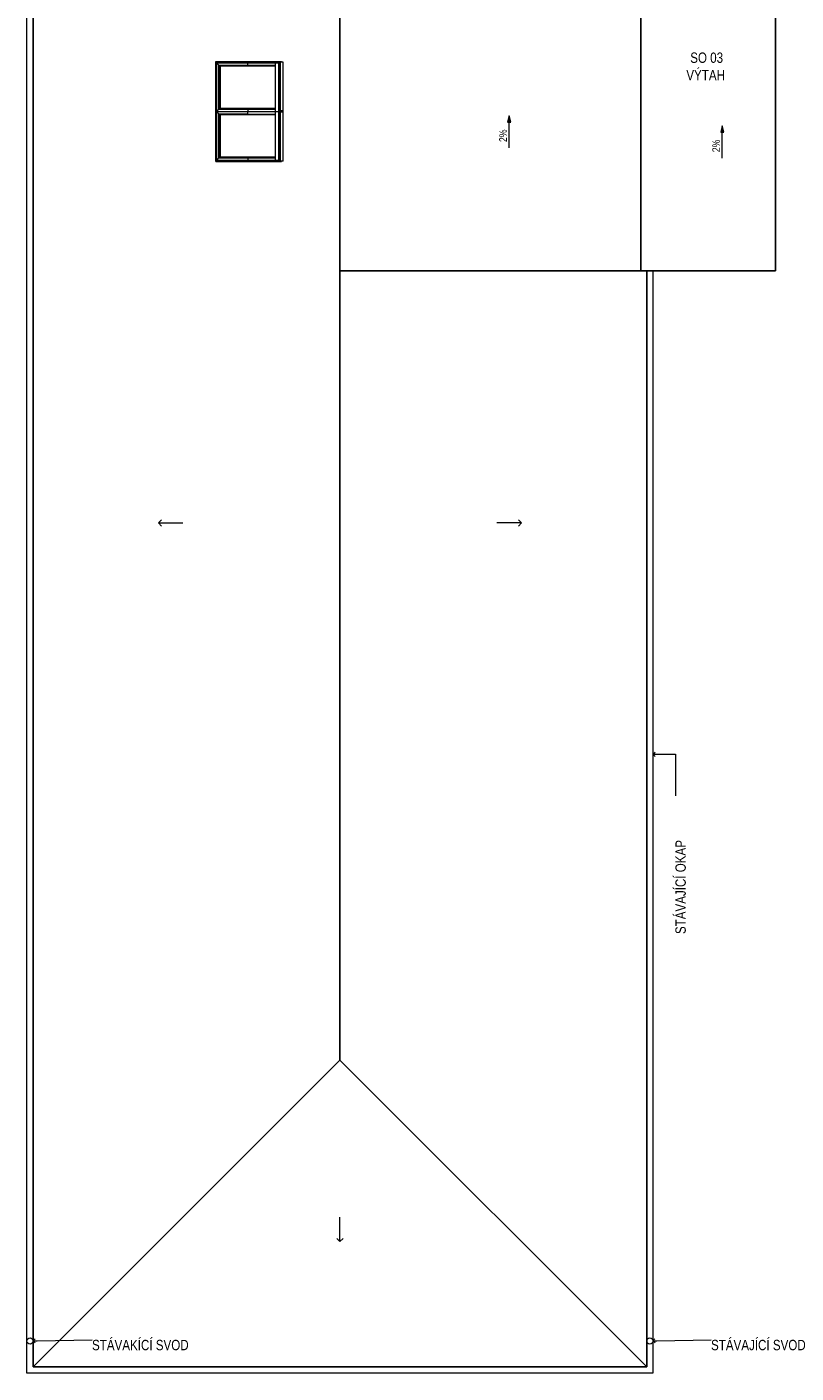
# Model space of a CAD drawing. Header units: millimetres. Extents: x -11835 to 55006, y -38230 to 10742.
# Tile 1 of 5: x -11835 to 2995, y -38230 to -12265. Entities that reach past the tile are written whole.
import ezdxf

# ---------------------------------------------------------------- set-up
doc = ezdxf.new("R2010")
doc.units = ezdxf.units.MM
doc.header["$MEASUREMENT"] = 0
for name, color, linetype in [('03_Střecha.2D', 7, 'Continuous'), ('11_Anotace', 7, 'Continuous'), ('Nové_03_Střecha.2D', 7, 'Continuous'), ('Nové_11_Anotace', 7, 'Continuous')]:
    doc.layers.add(name, color=color, linetype=linetype)
doc.layers.add('ZTI-potr_studena-popis', color=7, linetype='Continuous', lineweight=13)
doc.styles.add('ARIAL', font='arial.ttf', dxfattribs={"width": 0.8})

# ---------------------------------------------------------------- blocks, each defined once
blk = doc.blocks.new('ARROWHEAD_8')
at = {"color": 0, "linetype": 'Continuous', "lineweight": 0}
blk.add_line((0, 0), (-1, 0), dxfattribs=at)
at = {"color": 0, "linetype": 'Continuous', "lineweight": 0, "flags": 128}
blk.add_lwpolyline([(-0.525, 0.525), (0, 0), (-0.525, -0.525)], dxfattribs=at)
blk = doc.blocks.new('spád')
h = blk.add_hatch(color=256)
h.dxf.hatch_style = 1
h.paths.add_polyline_path([(126994, 9932), (126874, 9962), (126874, 9902)])
at = {"layer": 'ZTI-potr_studena-popis'}
blk.add_line((126374, 9932), (126874, 9932), dxfattribs=at)
blk.add_lwpolyline([(126874, 9962), (126994, 9932), (126874, 9902), (126874, 9962)], dxfattribs=at)

msp = doc.modelspace()

# ---------------------------------------------------------------- linework, layer by layer
at = {"layer": '03_Střecha.2D', "color": 251, "linetype": 'Continuous', "lineweight": 13}
for p, q in [((-11835, -38230), (-11835, 10220)), ((235, -16970), (235, -38230)), ((235, -38230), (-11835, -38230))]:
    msp.add_line(p, q, dxfattribs=at)
at = {"layer": '03_Střecha.2D', "color": 251, "linetype": 'Continuous', "lineweight": 25}
for p, q in [((-11715, -38110), (-11715, 10100)), ((-5800, -32195), (-5800, -11470)), ((0, -16970), (0, -11470)), ((2600, -11470), (2600, -16970)), ((2600, -16970), (-5800, -16970)), ((115, -16970), (115, -38110)), ((-11715, -38110), (-5800, -32195)), ((-5800, -32195), (115, -38110)), ((115, -38110), (-11715, -38110))]:
    msp.add_line(p, q, dxfattribs=at)
at = {"layer": '03_Střecha.2D', "color": 251, "linetype": 'Continuous', "lineweight": 13}
for centre in [(-11775, -37610), (175, -37610)]:
    msp.add_circle(centre, 60, dxfattribs=at)
at = {"layer": '11_Anotace', "color": 251, "linetype": 'Continuous', "lineweight": 13}
for points in [[(-9186, -21833), (-8826, -21833)], [(-2414, -21833), (-2774, -21833)], [(311, -26295), (668, -26295), (668, -27095)], [(-5800, -35581), (-5800, -35221)], [(-11639, -37609), (-10580, -37589)], [(311, -37609), (1355, -37589)]]:
    msp.add_lwpolyline(points, dxfattribs=at)
at = {"layer": 'Nové_03_Střecha.2D', "color": 251, "linetype": 'Continuous', "lineweight": 18}
for p, q in [((-8194, -12933), (-6959, -12933)), ((-8194, -13872), (-8194, -12933)), ((-8194, -12933), (-8172, -12958)), ((-8183, -13897), (-8183, -12958)), ((-8183, -12958), (-7579, -12958)), ((-8183, -12958), (-8144, -13004)), ((-7579, -13004), (-7579, -12958)), ((-7579, -12958), (-7043, -12958)), ((-7043, -13898), (-7043, -12958)), ((-7043, -12958), (-7000, -12958)), ((-7030, -12940), (-7030, -12958)), ((-6947, -12940), (-7030, -12940)), ((-7000, -12958), (-6976, -12958)), ((-6976, -13898), (-6976, -12958)), ((-6976, -12958), (-6971, -12958)), ((-6971, -13898), (-6971, -12958)), ((-6971, -12958), (-6958, -12958)), ((-6959, -12933), (-6929, -12933)), ((-6959, -12940), (-6959, -12933)), ((-6958, -13898), (-6958, -12958)), ((-6947, -12958), (-6947, -12940)), ((-6947, -12942), (-6947, -12942)), ((-6947, -12942), (-6947, -12943)), ((-6897, -12942), (-6947, -12942)), ((-6947, -13882), (-6947, -12942)), ((-6947, -13898), (-6947, -12958)), ((-6897, -13882), (-6897, -12942)), ((-8144, -13004), (-7579, -13004)), ((-8144, -13852), (-8144, -13004)), ((-8144, -13004), (-8139, -13007)), ((-8139, -13848), (-8139, -13007)), ((-8139, -13007), (-7577, -13007)), ((-8128, -13836), (-8128, -13020)), ((-7043, -13020), (-8128, -13020)), ((-8103, -13836), (-8103, -13020)), ((-8101, -13836), (-8101, -13020)), ((-7575, -13008), (-7579, -13004)), ((-7579, -13004), (-7043, -13004)), ((-7575, -13008), (-7043, -13008)), ((-8194, -14862), (-8194, -13872)), ((-8194, -13872), (-8183, -13872)), ((-8194, -13872), (-8183, -13885)), ((-8183, -13910), (-8194, -13922)), ((-8194, -13922), (-8183, -13922)), ((-8144, -13852), (-8183, -13897)), ((-8183, -13897), (-7579, -13897)), ((-8183, -13899), (-7579, -13899)), ((-8183, -14836), (-8183, -13899)), ((-8183, -13899), (-8144, -13944)), ((-8172, -13897), (-8173, -13899)), ((-8173, -13897), (-8172, -13899)), ((-8139, -13848), (-8144, -13852)), ((-8144, -13852), (-7579, -13852)), ((-8144, -14792), (-8144, -13944)), ((-8144, -13944), (-7579, -13944)), ((-8144, -13944), (-8139, -13946)), ((-8139, -13848), (-7577, -13848)), ((-8139, -14789), (-8139, -13946)), ((-8139, -13946), (-7577, -13946)), ((-7043, -13836), (-8128, -13836)), ((-8128, -14776), (-8128, -13960)), ((-7043, -13960), (-8128, -13960)), ((-8103, -14776), (-8103, -13960)), ((-8101, -14776), (-8101, -13960)), ((-7575, -13848), (-7579, -13850)), ((-7579, -13850), (-7579, -13898)), ((-7579, -13850), (-7043, -13850)), ((-7579, -13945), (-7579, -13898)), ((-7579, -13898), (-7043, -13898)), ((-7579, -13945), (-7043, -13945)), ((-7575, -13948), (-7579, -13945)), ((-7575, -13848), (-7043, -13848)), ((-7575, -13948), (-7043, -13948)), ((-7043, -14838), (-7043, -13898)), ((-7043, -13898), (-7000, -13898)), ((-7000, -13898), (-6976, -13898)), ((-6976, -14838), (-6976, -13898)), ((-6976, -13898), (-6971, -13898)), ((-6971, -13898), (-6958, -13898)), ((-6971, -14838), (-6971, -13898)), ((-6947, -13881), (-6958, -13881)), ((-6958, -14838), (-6958, -13898)), ((-6947, -13914), (-6958, -13914)), ((-6947, -13882), (-6947, -13882)), ((-6947, -13882), (-6947, -13883)), ((-6897, -13882), (-6947, -13882)), ((-6947, -14852), (-6947, -13882)), ((-6947, -14838), (-6947, -13898)), ((-6947, -13912), (-6947, -13912)), ((-6947, -13912), (-6947, -13912)), ((-6897, -13912), (-6947, -13912)), ((-6897, -14852), (-6897, -13882)), ((-8144, -14792), (-8183, -14836)), ((-8139, -14789), (-8144, -14792)), ((-8144, -14792), (-7579, -14792)), ((-8139, -14789), (-7577, -14789)), ((-7043, -14776), (-8128, -14776)), ((-7575, -14788), (-7579, -14791)), ((-7579, -14791), (-7043, -14791)), ((-7579, -14791), (-7579, -14838)), ((-7575, -14788), (-7043, -14788)), ((-8172, -14836), (-8194, -14862)), ((-8194, -14862), (-6959, -14862)), ((-8183, -14836), (-7579, -14836)), ((-7579, -14838), (-7043, -14838)), ((-7043, -14838), (-7000, -14838)), ((-7030, -14854), (-7030, -14838)), ((-6947, -14854), (-7030, -14854)), ((-7000, -14838), (-6976, -14838)), ((-6976, -14838), (-6971, -14838)), ((-6971, -14838), (-6958, -14838)), ((-6959, -14854), (-6959, -14862)), ((-6959, -14862), (-6929, -14862)), ((-6947, -14854), (-6947, -14838)), ((-6947, -14852), (-6947, -14852)), ((-6947, -14852), (-6947, -14852)), ((-6897, -14852), (-6947, -14852))]:
    msp.add_line(p, q, dxfattribs=at)

# ---------------------------------------------------------------- block references
at = {"layer": '11_Anotace', "color": 251, "linetype": 'Continuous', "lineweight": 13}
for p, xscale, yscale, zscale, rotation in [((-9300, -21833), 114, 114, 114, 179.9999999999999), ((235, -26295), 76, 76, 76, 179.9999999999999), ((-5800, -35695), 114.0000000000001, 114.0000000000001, 114.0000000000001, 270), ((-11715, -37610), 76.00000000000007, 76.00000000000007, 76.00000000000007, 181.0695622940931), ((235, -37610), 75.99999999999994, 75.99999999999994, 75.99999999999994, 181.0835972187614)]:
    msp.add_blockref('ARROWHEAD_8', p, dxfattribs=dict(at, xscale=xscale, yscale=yscale, zscale=zscale, rotation=rotation))
at = {"layer": '11_Anotace', "color": 251, "linetype": 'Continuous', "lineweight": 13, "xscale": 114, "yscale": 114, "zscale": 114}
msp.add_blockref('ARROWHEAD_8', (-2300, -21833), dxfattribs=at)
at = {"layer": 'ZTI-potr_studena-popis', "xscale": -1, "rotation": 269.9999999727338}
for p in [(-12469, -140973), (-8360, -141169)]:
    msp.add_blockref('spád', p, dxfattribs=at)

# ---------------------------------------------------------------- texts
at = {"layer": '11_Anotace', "color": 251, "style": 'ARIAL', "width": 0.8}
msp.add_text('STÁVAJÍCÍ OKAP', height=200, rotation=90, dxfattribs=at).set_placement((868, -29762))
for s, p in [('STÁVAKÍCÍ SVOD', (-10580, -37789)), ('STÁVAJÍCÍ SVOD', (1355, -37789))]:
    msp.add_text(s, height=200, dxfattribs=at).set_placement(p)
at = {"layer": 'Nové_11_Anotace', "color": 251, "style": 'ARIAL', "width": 0.8}
for s, p in [('SO 03', (954, -12958)), ('VÝTAH', (879, -13295))]:
    msp.add_text(s, height=200, dxfattribs=at).set_placement(p)

# ---------------------------------------------------------------- next in the draw order: texts
at = {"char_height": 150, "width": 142.55, "attachment_point": 8, "rotation": 90, "line_spacing_factor": 0.8, "style": 'ARIAL', "bg_fill": 3, "box_fill_scale": 1, "bg_fill_color": 256, "bg_fill_transparency": 0}
for insert in [(-2578, -14364), (1531, -14560)]:
    msp.add_mtext('2%', dxfattribs=dict(at, insert=insert))

doc.saveas('drawing.dxf')
